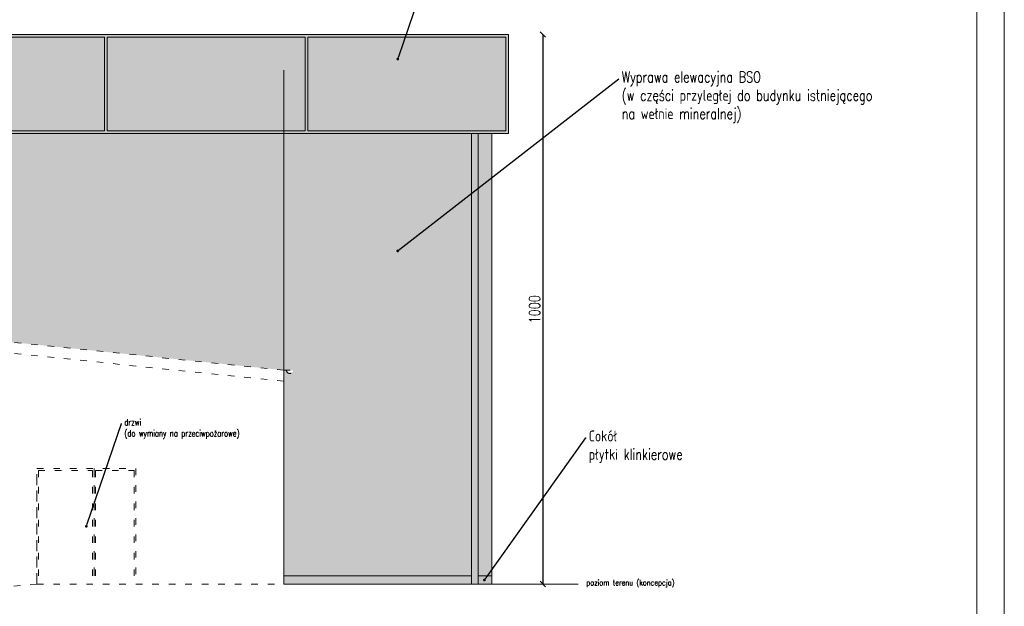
# Model space of a CAD drawing. Header units: metres. Extents: x 8472212 to 8494180, y 5728195 to 5779639.
# Tile 65 of 106: x 8478017 to 8479808, y 5744837 to 5745905. Entities that reach past the tile are written whole.
import ezdxf
from ezdxf import colors
from ezdxf.entities.mleader import LeaderData, LeaderLine
from ezdxf.math import Vec2, Vec3

# ---------------------------------------------------------------- set-up
doc = ezdxf.new("R2010")
doc.units = ezdxf.units.M
doc.header["$MEASUREMENT"] = 0
doc.linetypes.add('ACAD_ISO03W100', pattern=[30, 12, -18])
doc.layers.get('0').update_dxf_attribs({"color": 250, "linetype": 'CONTINUOUS'})
doc.layers.get('Defpoints').update_dxf_attribs({"linetype": 'CONTINUOUS'})
for name, color, linetype, lineweight, true_color in [('!eleacjapaneleoslona', 79, 'CONTINUOUS', 13, 0x37422f), ('!elewacja-panele obrys', 250, 'CONTINUOUS', 9, 0x323232), ('!elewacjawypełnienie', 9, 'CONTINUOUS', 13, 0xc8cbc4)]:
    doc.layers.add(name, color=color, linetype=linetype, lineweight=lineweight, true_color=true_color)
for name, color, linetype, lineweight in [('!elewacja ocieplenie', 253, 'CONTINUOUS', 5), ('!opisy', 255, 'CONTINUOUS', 9), ('!stolarka zew', 4, 'CONTINUOUS', 9), ('0A_MJ_tabelka', 252, 'CONTINUOUS', 5), ('0A_NIEwidoczne', 222, 'CONTINUOUS', 0)]:
    doc.layers.add(name, color=color, linetype=linetype, lineweight=lineweight)
doc.layers.add('!obrobki rynny', color=250, linetype='CONTINUOUS', true_color=0x383e42)
doc.styles.get("Standard").update_dxf_attribs({"font": 'Simplex.SHX', "width": 0.75})
doc.dimstyles.new('ISO-25', dxfattribs={"dimtxt": 20, "dimasz": 10, "dimexe": 1.25, "dimexo": 0.625, "dimgap": 5, "dimtad": 1, "dimdec": 0, "dimtxsty": 'Standard', "dimblk": 'OBLIQUE', "dimcen": 2.5, "dimse1": 1, "dimse2": 1, "dimadec": 0, "dimazin": 0, "dimtfac": 1, "dimtdec": 0, "dimtmove": 0, "dimatfit": 3, "dimfxl": 1, "dimarcsym": 0})

# ---------------------------------------------------------------- blocks, each defined once
blk = doc.blocks.new('_Dot')
at = {"color": 0, "linetype": 'ByBlock', "lineweight": -2}
blk.add_line((-0.5, 0), (-1, 0), dxfattribs=at)
at = {"color": 0, "linetype": 'ByBlock', "const_width": 0.5}
blk.add_lwpolyline([(-0.25, 0, 1), (0.25, 0, 1)], format="xyb", close=True, dxfattribs=at)
blk = doc.blocks.new('_Oblique')
at = {"color": 0, "linetype": 'ByBlock', "lineweight": -2}
blk.add_line((-0.5, -0.5), (0.5, 0.5), dxfattribs=at)
blk = doc.blocks.new('*D600')
at = {"layer": '!opisy', "color": 0, "linetype": 'Continuous', "lineweight": -2, "transparency": 16777216}
blk.add_line((8478968.6, 5745877.5), (8478968.6, 5744877.5), dxfattribs=at)
at = {"layer": 'Defpoints', "color": 0, "linetype": 'Continuous', "transparency": 16777216}
for p in [(8478906, 5745877.5), (8478876, 5744877.5), (8478968.6, 5744877.5)]:
    blk.add_point(p, dxfattribs=at)
at = {"layer": '!opisy', "color": 0, "linetype": 'Continuous', "lineweight": -2, "transparency": 16777216, "xscale": 10, "yscale": 10, "zscale": 10}
for p, rotation in [((8478968.6, 5745877.5), 90), ((8478968.6, 5744877.5), 270)]:
    blk.add_blockref('_Oblique', p, dxfattribs=dict(at, rotation=rotation))
at = {"layer": '!opisy', "color": 0, "linetype": 'Continuous', "lineweight": 5, "transparency": 16777216, "insert": (8478953.6, 5745377.5), "char_height": 20, "attachment_point": 5, "rotation": 90}
blk.add_mtext('1000', dxfattribs=at)

msp = doc.modelspace()

# ---------------------------------------------------------------- hatches: boundary and pattern name
at = {"layer": '!eleacjapaneleoslona', "linetype": 'Continuous', "transparency": 33554687}
h = msp.add_hatch(color=256, dxfattribs=at)
h.dxf.hatch_style = 1
h.paths.add_polyline_path([(8476321, 5745877.5), (8476321, 5745697.5), (8478906, 5745697.5), (8478906, 5745877.5)])
at = {"layer": '!elewacja-panele obrys', "linetype": 'Continuous'}
h = msp.add_hatch(dxfattribs=at)
h.set_pattern_fill('AR-B816', color=256, scale=0.7)
h.paths.add_polyline_path([(8476374.1, 5751735.8), (8476348.9, 5751735.8), (8476348.9, 5751720.8), (8476374.1, 5751720.8)])
h.paths.add_polyline_path([(8476455.1, 5751735.8), (8476386.1, 5751735.8), (8476386.1, 5751720.8), (8476455.1, 5751720.8)])
h.paths.add_polyline_path([(8477348.9, 5751735.8), (8476643.1, 5751735.8), (8476643.1, 5751720.8), (8477348.9, 5751720.8)])
h.paths.add_polyline_path([(8479036.6, 5751735.8), (8478967.9, 5751735.8), (8477348.9, 5751735.8), (8477348.9, 5751720.8), (8479036.6, 5751720.8)])
h.paths.add_polyline_path([(8479048.6, 5751735.8), (8479048.6, 5751720.8), (8479073.9, 5751720.8), (8479073.9, 5751735.8)])
h.paths.add_polyline_path([(8479063.6, 5751728.6, -1), (8479062.1, 5751726.7, -1)], flags=16)
h.paths.add_polyline_path([(8479073.9, 5748406.8), (8478967.9, 5748406.8), (8478967.9, 5748391.8), (8479073.9, 5748391.8)])
h.paths.add_polyline_path([(8478779.9, 5748406.8), (8476348.9, 5748406.8), (8476348.9, 5748391.8), (8478779.9, 5748391.8)])
h.paths.add_polyline_path([(8472237.7, 5744980.4), (8472212.5, 5744980.4), (8472212.5, 5744965.4), (8472237.7, 5744965.4)])
h.paths.add_polyline_path([(8474700.2, 5744980.4), (8472249.7, 5744980.4), (8472249.7, 5744965.4), (8474700.2, 5744965.4)])
h.paths.add_polyline_path([(8474737.5, 5744980.4), (8474712.2, 5744980.4), (8474712.2, 5744965.4), (8474737.5, 5744965.4)])
h = msp.add_hatch(dxfattribs=at)
h.set_pattern_fill('AR-B816', color=256, scale=0.7)
h.set_pattern_definition([(0, (-4137.723, 6403.851), (0, 5.6), []), (90, (-4137.723, 6403.851), (-5.6, 5.6), [5.6, -5.6])])
h.paths.add_polyline_path([(8476376.2, 5744892.5), (8476351, 5744892.5), (8476351, 5744877.5), (8476376.2, 5744877.5)])
h.paths.add_polyline_path([(8478876, 5744892.5), (8478850.7, 5744892.5), (8478850.7, 5744877.5), (8478876, 5744877.5)])
h.paths.add_polyline_path([(8478497.1, 5744892.5), (8478497.1, 5744877.5), (8478838.7, 5744877.5), (8478838.7, 5744892.5)])
h.paths.add_polyline_path([(8476629.1, 5744877.5), (8476629.1, 5744892.5), (8476388.2, 5744892.5), (8476388.2, 5744877.5)])
at = {"layer": '!elewacjawypełnienie', "linetype": 'Continuous'}
h = msp.add_hatch(color=256, dxfattribs=at)
h.dxf.hatch_style = 1
h.paths.add_polyline_path([(8476388.2, 5745697.5), (8476388.2, 5744892.5), (8476629.1, 5744892.5), (8476629.1, 5745247.5), (8476629.1, 5745267.6), (8476624.1, 5745267.6, -1), (8476612.1, 5745267.6), (8476629.1, 5745267.6), (8477436.3, 5745316.9), (8477436.3, 5745441.5), (8477431.3, 5745441.5), (8477431.3, 5745491.5), (8477436.3, 5745491.5), (8477441.3, 5745491.5), (8477441.3, 5745441.5), (8477436.3, 5745441.5), (8477436.3, 5745316.9), (8477796, 5745338.9), (8478497.1, 5745266.7), (8478497.1, 5745697.5)])
h = msp.add_hatch(color=256, dxfattribs=at)
h.dxf.hatch_style = 1
h.paths.add_polyline_path([(8478838.7, 5745697.5), (8478497.1, 5745697.5), (8478497.1, 5745266.7), (8478514.1, 5745266.7, -1), (8478502.1, 5745266.7), (8478497.1, 5745266.7), (8478497.1, 5745246.6), (8478497.1, 5744892.5), (8478838.7, 5744892.5)])
h = msp.add_hatch(color=256, dxfattribs=at)
h.dxf.hatch_style = 1
h.paths.add_polyline_path([(8478876, 5745697.5), (8478850.7, 5745697.5), (8478850.7, 5744892.5), (8478876, 5744892.5)])
at = {"layer": '!obrobki rynny', "linetype": 'Continuous'}
h = msp.add_hatch(color=256, dxfattribs=at)
h.dxf.hatch_style = 1
h.paths.add_polyline_path([(8476376.2, 5744877.5), (8476376.2, 5745697.5), (8476388.2, 5745697.5), (8476388.2, 5744877.5)])
h.paths.add_polyline_path([(8478838.7, 5744877.5), (8478838.7, 5745697.5), (8478850.7, 5745697.5), (8478850.7, 5744877.5)])
h = msp.add_hatch(color=256, dxfattribs=at)
h.dxf.hatch_style = 1
h.paths.add_polyline_path([(8476351, 5744892.5), (8476351, 5744877.5), (8476376.2, 5744877.5), (8476376.2, 5744892.5)])
h.paths.add_polyline_path([(8476388.2, 5744892.5), (8476388.2, 5744877.5), (8476629.1, 5744877.5), (8476629.1, 5744892.5)])
h.paths.add_polyline_path([(8478497.1, 5744892.5), (8478497.1, 5744877.5), (8478838.7, 5744877.5), (8478838.7, 5744892.5)])
h.paths.add_polyline_path([(8478850.7, 5744892.5), (8478850.7, 5744877.5), (8478876, 5744877.5), (8478876, 5744892.5)])

# ---------------------------------------------------------------- linework, layer by layer
at = {"layer": '!elewacja ocieplenie', "linetype": 'Continuous', "lineweight": 5, "transparency": 33554687}
for p, q in [((8478497.1, 5745812.5), (8478497.1, 5744877.5)), ((8478876, 5744877.5), (8478876, 5745697.5)), ((8478876, 5744877.5), (8478876, 5745697.5)), ((8478838.7, 5744892.5), (8478497.1, 5744892.5)), ((8478876, 5744892.5), (8478850.7, 5744892.5))]:
    msp.add_line(p, q, dxfattribs=at)
at = {"layer": '!elewacja-panele obrys', "linetype": 'Continuous'}
msp.add_lwpolyline([(8476321, 5745877.5), (8476321, 5745697.5), (8478906, 5745697.5), (8478906, 5745877.5)], close=True, dxfattribs=at)
at = {"layer": '!elewacja-panele obrys'}
for points in [[(8478171, 5745702.5), (8478171, 5745872.5), (8477811, 5745872.5), (8477811, 5745702.5), (8478171, 5745702.5)], [(8478536, 5745702.5), (8478536, 5745872.5), (8478176, 5745872.5), (8478176, 5745702.5), (8478536, 5745702.5)], [(8478901, 5745702.5), (8478901, 5745872.5), (8478541, 5745872.5), (8478541, 5745702.5), (8478901, 5745702.5)]]:
    msp.add_lwpolyline(points, dxfattribs=at)
at = {"layer": '!elewacja-panele obrys', "linetype": 'Continuous'}
msp.add_lwpolyline([(8478838.7, 5744877.5), (8478838.7, 5745697.5), (8478850.7, 5745697.5), (8478850.7, 5744877.5), (8478838.7, 5744877.5)], dxfattribs=at)
at = {"layer": '!obrobki rynny', "linetype": 'Continuous', "lineweight": 5, "transparency": 33554687}
msp.add_line((8478838.7, 5744877.5), (8478850.7, 5744877.5), dxfattribs=at)
at = {"layer": '!opisy', "linetype": 'ACAD_ISO03W100'}
for p, q in [((8478497.1, 5745266.7), (8478497.1, 5745246.6)), ((8478497.1, 5745266.7), (8478514.1, 5745266.7)), ((8478048.1, 5744877.5), (8477818.1, 5744857.5))]:
    msp.add_line(p, q, dxfattribs=at)
at = {"layer": '!opisy', "linetype": 'ACAD_ISO03W100', "lineweight": 5, "transparency": 33554687}
msp.add_line((8478048.1, 5744877.5), (8478497.1, 5744877.5), dxfattribs=at)
at = {"layer": '!opisy', "lineweight": 5, "transparency": 33554687}
for p in [(8478497.1, 5744877.5), (8478876, 5744877.5), (8478876, 5744877.5)]:
    msp.add_line(p, (8479032.9, 5744877.5), dxfattribs=at)
at = {"layer": '!opisy', "linetype": 'ACAD_ISO03W100'}
for points in [[(8478497.1, 5745266.7), (8477796, 5745338.9), (8476629.1, 5745267.6)], [(8478497.1, 5744877.5), (8478497.1, 5745246.6), (8477795.6, 5745318.8), (8476629.1, 5745247.5), (8476629.1, 5744857.5)]]:
    msp.add_lwpolyline(points, dxfattribs=at)
msp.add_arc((8478508.1, 5745266.7), 6, 180, 0, dxfattribs=at)
at = {"layer": '!stolarka zew', "linetype": 'ACAD_ISO03W100', "lineweight": 5, "transparency": 33554687}
for p, q in [((8478048.1, 5745087.5), (8478228.1, 5745087.5)), ((8478048.1, 5744877.5), (8478048.1, 5745087.5)), ((8478050.9, 5745084.2), (8478149.3, 5745084.2)), ((8478050.9, 5745084.2), (8478050.9, 5744877.5)), ((8478149.3, 5745084.2), (8478149.3, 5744877.5)), ((8478152.1, 5745087.5), (8478152.1, 5744877.5)), ((8478152.1, 5745084.2), (8478152.1, 5744877.5)), ((8478154.9, 5745084.2), (8478154.9, 5744877.5)), ((8478154.9, 5745084.2), (8478225.3, 5745084.2)), ((8478225.3, 5745084.2), (8478225.3, 5744877.5)), ((8478228.1, 5745087.5), (8478228.1, 5744877.5)), ((8478048.1, 5745077.5), (8478048.1, 5744877.5))]:
    msp.add_line(p, q, dxfattribs=at)
at = {"layer": '0A_MJ_tabelka', "color": 7}
msp.add_line((8479758, 5746768.1), (8479758, 5743898.1), dxfattribs=at)
at = {"layer": '0A_NIEwidoczne', "lineweight": 0}
msp.add_line((8479808, 5746818.1), (8479808, 5743848.1), dxfattribs=at)

# ---------------------------------------------------------------- texts
at = {"layer": '!opisy', "lineweight": 5, "transparency": 33554687, "insert": (8479047.7, 5744885.1), "char_height": 10, "attachment_point": 1}
msp.add_mtext_dynamic_manual_height_columns('poziom terenu (koncepcja)', width=389.032, gutter_width=12.5, heights=[0], dxfattribs=at)

# ---------------------------------------------------------------- dimensions: what is measured, and where the dimension line sits
at = {"layer": '!opisy', "linetype": 'Continuous', "lineweight": 5, "transparency": 33554687}
dim = msp.add_linear_dim(base=(8478968.6, 5744877.5), p1=(8478906, 5745877.5), p2=(8478876, 5744877.5), angle=90, dimstyle='ISO-25', dxfattribs=at)
dim.commit()
dim.dimension.update_dxf_attribs({"geometry": '*D600', "text_midpoint": (8478953.6, 5745377.5)})

# ---------------------------------------------------------------- leaders
at = {"layer": '!opisy'}
ml = msp.add_multileader_mtext('Standard', dxfattribs=at)
ml.set_content('Attyka z aluminiowych płyt kompozytowych na podkonstrukcji', color=256)
ml.set_leader_properties()
ml.set_arrow_properties(name='DOT')
ml.build(insert=Vec2(0, 0))
ml.multileader.update_dxf_attribs({"text_right_attachment_type": 6, "dogleg_length": 0.36, "arrow_head_size": 5})
ctx = ml.context
ctx.base_point, ctx.char_height, ctx.arrow_head_size, ctx.landing_gap_size, ctx.plane_origin = Vec3(8478769, 5746020.3), 20, 5, 5, Vec3(8478680, 5746094.5)
ctx.right_attachment = 6
notes = []
notes.append((ctx, [(0, (1, 1, 0), (8478768.7, 5746020.3), (1, 0), 0.36, [(0, [(8478704.7, 5745833)], 0, [])])]))
ctx.mtext.insert, ctx.mtext.flow_direction = Vec3(8478774, 5746033.6), 5
ml = msp.add_multileader_mtext('Standard', dxfattribs=at)
ml.set_content('Wyprawa elewacyjna BSO\\P(w części przyległej do budynku istniejącego\\Pna wełnie mineralnej)', color=256)
ml.set_leader_properties()
ml.set_arrow_properties(name='DOT')
ml.build(insert=Vec2(0, 0))
ml.multileader.update_dxf_attribs({"text_right_attachment_type": 6, "dogleg_length": 0.36, "arrow_head_size": 5})
ctx = ml.context
ctx.base_point, ctx.char_height, ctx.arrow_head_size, ctx.landing_gap_size, ctx.plane_origin = Vec3(8479107, 5745796.9), 20, 5, 5, Vec3(8479023, 5745686)
ctx.right_attachment = 6
notes.append((ctx, [(0, (1, 1, 0), (8479106.7, 5745796.9), (1, 0), 0.36, [(0, [(8478704.7, 5745483.8)], 0, [])])]))
ctx.mtext.insert, ctx.mtext.flow_direction = Vec3(8479112, 5745810.2), 5
ml = msp.add_multileader_mtext('Standard', dxfattribs=at)
ml.set_content('drzwi\\P(do wymiany na przeciwpożarowe)', color=256)
ml.set_leader_properties()
ml.set_arrow_properties(name='DOT')
ml.build(insert=Vec2(0, 0))
ml.multileader.update_dxf_attribs({"text_right_attachment_type": 6, "dogleg_length": 0.36, "arrow_head_size": 5})
ctx = ml.context
ctx.base_point, ctx.char_height, ctx.arrow_head_size, ctx.landing_gap_size, ctx.plane_origin = Vec3(8478202.4, 5745169.8), 12, 5, 5, Vec3(8478113.4, 5745244.1)
ctx.right_attachment = 6
notes.append((ctx, [(0, (1, 1, 0), (8478202.1, 5745169.8), (1, 0), 0.36, [(0, [(8478138.1, 5744982.5)], 0, [])])]))
ctx.mtext.insert, ctx.mtext.flow_direction = Vec3(8478207.4, 5745177.8), 5
ml = msp.add_multileader_mtext('Standard', dxfattribs=at)
ml.set_content('Cokół \\Ppłytki klinkierowe', color=256)
ml.set_leader_properties()
ml.set_arrow_properties(name='DOT')
ml.build(insert=Vec2(0, 0))
ml.multileader.update_dxf_attribs({"text_right_attachment_type": 6, "dogleg_length": 0.36, "arrow_head_size": 5})
ctx = ml.context
ctx.base_point, ctx.char_height, ctx.arrow_head_size, ctx.landing_gap_size, ctx.plane_origin = Vec3(8479047.1, 5745143.6), 20, 5, 5, Vec3(8478837.7, 5745146.4)
ctx.right_attachment = 6
notes.append((ctx, [(0, (1, 1, 0), (8479046.7, 5745143.6), (1, 0), 0.36, [(0, [(8478862.3, 5744884.9)], 0, [])])]))
ctx.mtext.insert, ctx.mtext.flow_direction = Vec3(8479052.1, 5745156.9), 5
for ctx, leaders in notes:
    for number, flags, end, landing, length, lines in leaders:
        leader = LeaderData()
        leader.index, (leader.has_last_leader_line, leader.has_dogleg_vector, leader.attachment_direction) = number, flags
        leader.last_leader_point, leader.dogleg_vector, leader.dogleg_length = Vec3(end), Vec3(landing), length
        for number, points, colour, breaks in lines:
            line = LeaderLine()
            line.index, line.vertices, line.color, line.breaks = number, Vec3.list(points), colors.encode_raw_color(colour), breaks
            leader.lines.append(line)
        ctx.leaders.append(leader)

doc.saveas('drawing.dxf')
